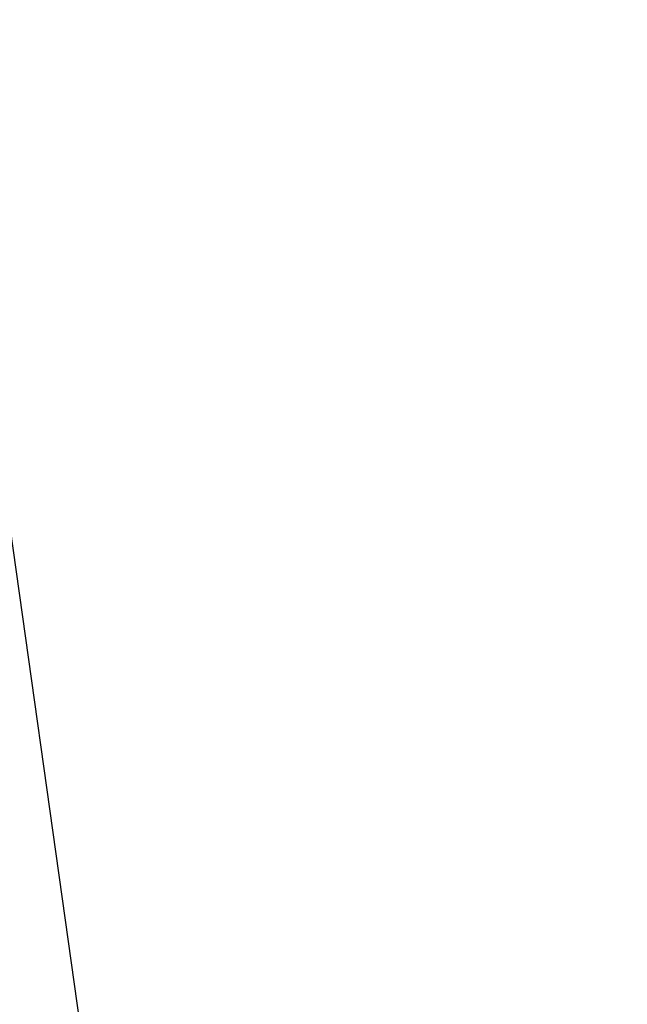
# Model space of a CAD drawing. Extents: x 446388 to 447135, y 445359 to 446567.
# Tile 15 of 39: x 446485 to 446529, y 445803 to 445873. Entities that reach past the tile are written whole.
import ezdxf

# ---------------------------------------------------------------- set-up
doc = ezdxf.new("R2010")
doc.units = 0
doc.header["$LTSCALE"] = 2
doc.header["$MEASUREMENT"] = 0
doc.linetypes.add('AUSGEZOGEN', pattern=[0])
for name, color, linetype in [('FBR', 8, 'CONTINUOUS'), ('Planeinteilung', 6, 'CONTINUOUS'), ('RAHMEN', 250, 'AUSGEZOGEN')]:
    doc.layers.add(name, color=color, linetype=linetype)

# ---------------------------------------------------------------- blocks, each defined once
blk = doc.blocks.new('1135594')
at = {"layer": 'RAHMEN'}
blk.add_line((25, 5), (950, 5), dxfattribs=at)

msp = doc.modelspace()

# ---------------------------------------------------------------- linework, layer by layer
at = {"layer": 'FBR'}
for points in [[(446586.887, 446089.829, 0.000001), (446588.957, 446075.27, 0.000001), (446590.43, 446064.906, 0.000008), (446592.183, 446052.577, -0.000007), (446593.936, 446040.247, -0.00042)], [(446598.701, 446006.581, -0.000225), (446600.926, 445991.002, -0.000376), (446601.895, 445984.157, -0.000144), (446604.404, 445966.306, -0.003822), (446605.812, 445955.675, 0.005593), (446606.8, 445948.415, 0.007332), (446607.363, 445944.953, -0.008027), (446607.872, 445941.79, -0.000609), (446608.945, 445934.309, -0.000264), (446611.385, 445917.077, -0.000009), (446614.185, 445897.227, 0.000038), (446614.873, 445892.351, 0.000003), (446616.861, 445878.272, 0.000004), (446618.356, 445867.684, 0.000022), (446620.706, 445851.047, 0.000045), (446621.843, 445843.007, 0.000283), (446623.592, 445830.696, -0.000114), (446625.341, 445818.385, -0.000024), (446627.874, 445800.522, -0.000062), (446628.835, 445793.734, -0.00003), (446630.58, 445781.392, 0.000016), (446632.326, 445769.049, 0.000011), (446633.741, 445759.047, 0.000008), (446635.817, 445744.378, 0.000202)]]:
    msp.add_lwpolyline(points, format="xyb", dxfattribs=at)

# ---------------------------------------------------------------- block references
at = {"layer": 'Planeinteilung', "linetype": 'Continuous', "rotation": 278.0670474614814}
msp.add_blockref('1135594', (446387.842, 446483.194), dxfattribs=at)

doc.saveas('drawing.dxf')
